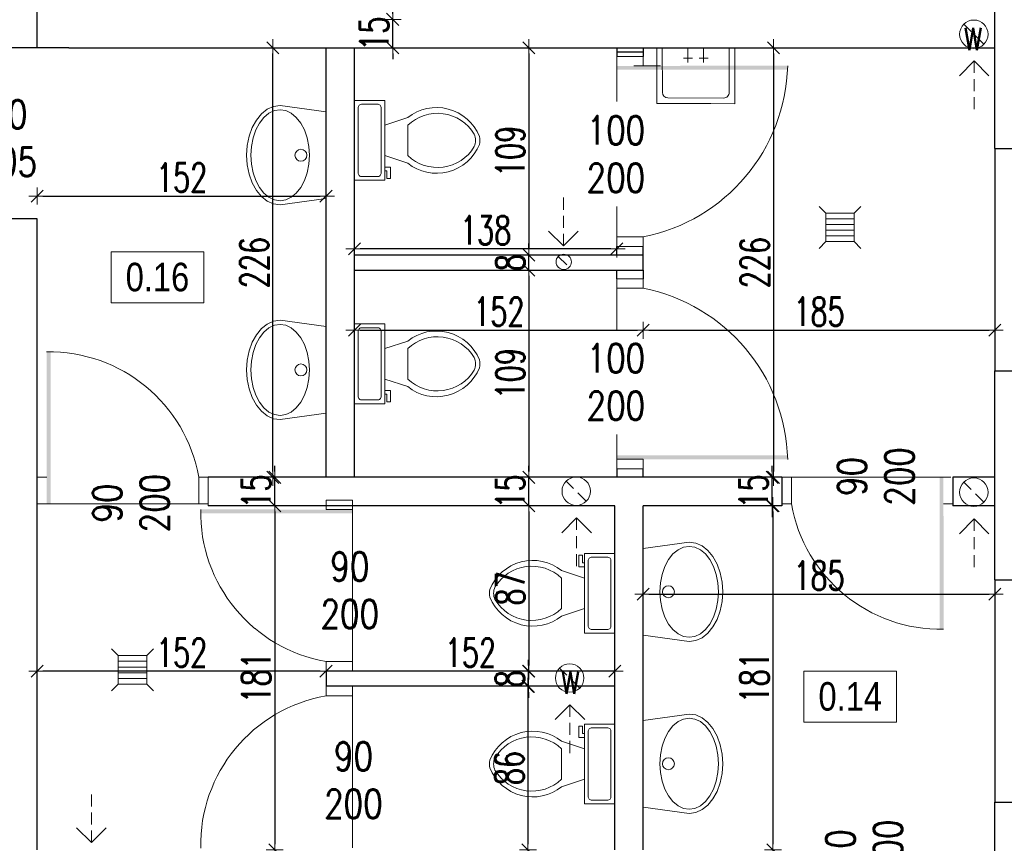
# Model space of a CAD drawing. Header units: millimetres. Extents: x 64838 to 107664, y -36848 to 0.
# Tile 65 of 109: x 80393 to 80911, y -29559 to -29126. Entities that reach past the tile are written whole.
import ezdxf

# ---------------------------------------------------------------- set-up
doc = ezdxf.new("R2010")
doc.units = ezdxf.units.MM
doc.linetypes.add('HIDDEN', pattern=[9.525, 6.35, -3.175])
doc.layers.get('Defpoints').update_dxf_attribs({"color": 30})
for name, color, linetype, lineweight in [('0.09', 22, 'Continuous', 9), ('J opisy', 7, 'Continuous', 9), ('J stolarka_okna', 144, 'Continuous', 0), ('J wymiary', 1, 'Continuous', 9), ('OPIS', 7, 'Continuous', 5), ('sciany', 252, 'Continuous', 30)]:
    doc.layers.add(name, color=color, linetype=linetype, lineweight=lineweight)
doc.styles.add('ADESK2', font='simplex', dxfattribs={"width": 0.7})
doc.styles.get("Standard").update_dxf_attribs({"font": 'arial.ttf'})
doc.dimstyles.new('1-100', dxfattribs={"dimscale": 1.5, "dimtxt": 10, "dimasz": 2, "dimexe": 1, "dimexo": 1, "dimgap": 1.5, "dimtad": 1, "dimdec": 0, "dimrnd": 0.5, "dimdsep": 46, "dimtxsty": 'ADESK2', "dimblk": 'wymiar', "dimcen": -1, "dimdle": 5, "dimse1": 1, "dimse2": 1, "dimclrd": 256, "dimclre": 256, "dimclrt": 256, "dimadec": 0, "dimazin": 0, "dimtfac": 1, "dimtdec": 0, "dimtix": 1, "dimtmove": 0, "dimatfit": 3, "dimfxl": 20, "dimfxlon": 1, "dimtolj": 1, "dimtzin": 0, "dimarcsym": 0})

# ---------------------------------------------------------------- blocks, each defined once
blk = doc.blocks.new('otwór 100 drzwi lustrzane odbicie')
at = {"layer": 'J opisy'}
blk.add_line((62754.61, -25568.76), (62754.61, -25518.76), dxfattribs=at)
at = {"layer": 'J stolarka_okna'}
for p, q in [((62709.61, -25529.76), (62704.61, -25529.76)), ((62704.61, -25529.76), (62704.61, -25543.76)), ((62709.61, -25543.76), (62709.61, -25529.76)), ((62804.61, -25529.76), (62799.61, -25529.76)), ((62799.61, -25529.76), (62799.61, -25543.76)), ((62804.61, -25543.76), (62804.61, -25529.76)), ((62704.61, -25543.76), (62709.61, -25543.76)), ((62799.61, -25543.76), (62709.61, -25543.76)), ((62799.61, -25543.76), (62804.61, -25543.76))]:
    blk.add_line(p, q, dxfattribs=at)
blk.add_arc((62802.25, -25548.17), 94.45, 91.5231, 168.7568, dxfattribs=at)
blk.add_solid([(62797.61, -25453.76), (62799.74, -25453.76), (62797.61, -25543.76), (62799.61, -25543.76)], dxfattribs=at)
at = {"layer": 'J opisy', "insert": (62758.94, -25544.19), "char_height": 15, "width": 85.2264, "attachment_point": 5, "rotation": 89.9955, "line_spacing_factor": 0.771429, "bg_fill": 2}
blk.add_mtext('\\pxsm1;{\\Fsimplex|c238;\\W0.8;100\\P200}', dxfattribs=at)
blk = doc.blocks.new('wymiar')
for p, q in [((1.5, 0), (-1.5, 0)), ((1.06, 1.06), (-1.06, -1.06)), ((0, 1.5), (0, -1.5))]:
    blk.add_line(p, q)
blk = doc.blocks.new('*D920')
at = {"layer": 'Defpoints', "color": 0, "ltscale": 4}
for p in [(80721.12, -29381.48), (80721.12, -29562.48), (80789.4, -29562.48)]:
    blk.add_point(p, dxfattribs=at)
at = {"layer": 'J wymiary', "lineweight": -2}
blk.add_line((80789.4, -29384.48), (80789.4, -29559.48), dxfattribs=at)
at = {"layer": 'J wymiary', "lineweight": -2, "ltscale": 4, "xscale": 3, "yscale": 3, "zscale": 3}
for p, rotation in [((80789.4, -29381.48), 90), ((80789.4, -29562.48), 270)]:
    blk.add_blockref('wymiar', p, dxfattribs=dict(at, rotation=rotation))
at = {"layer": 'J wymiary', "ltscale": 4, "insert": (80779.65, -29471.98), "char_height": 15, "attachment_point": 5, "rotation": 90, "style": 'ADESK2'}
blk.add_mtext('\\A1;181', dxfattribs=at)
blk = doc.blocks.new('*D921')
at = {"layer": 'Defpoints', "color": 0, "ltscale": 4}
for p in [(80906.12, -29427.94), (80721.12, -29471.98), (80906.12, -29471.98)]:
    blk.add_point(p, dxfattribs=at)
at = {"layer": 'J wymiary', "lineweight": -2}
blk.add_line((80724.12, -29427.94), (80903.12, -29427.94), dxfattribs=at)
at = {"layer": 'J wymiary', "lineweight": -2, "ltscale": 4, "xscale": 3, "yscale": 3, "zscale": 3, "rotation": 180}
blk.add_blockref('wymiar', (80721.12, -29427.94), dxfattribs=at)
at = {"layer": 'J wymiary', "lineweight": -2, "ltscale": 4, "xscale": 3, "yscale": 3, "zscale": 3}
blk.add_blockref('wymiar', (80906.12, -29427.94), dxfattribs=at)
at = {"layer": 'J wymiary', "ltscale": 4, "insert": (80813.62, -29418.19), "char_height": 15, "attachment_point": 5, "style": 'ADESK2'}
blk.add_mtext('\\A1;185', dxfattribs=at)
blk = doc.blocks.new('*D922')
at = {"layer": 'Defpoints', "color": 0, "ltscale": 4}
for p in [(80569.12, -29257.48), (80721.12, -29257.48), (80721.12, -29289.09)]:
    blk.add_point(p, dxfattribs=at)
at = {"layer": 'J wymiary', "lineweight": -2}
blk.add_line((80572.12, -29289.09), (80718.12, -29289.09), dxfattribs=at)
at = {"layer": 'J wymiary', "lineweight": -2, "ltscale": 4, "xscale": 3, "yscale": 3, "zscale": 3, "rotation": 180}
blk.add_blockref('wymiar', (80569.12, -29289.09), dxfattribs=at)
at = {"layer": 'J wymiary', "lineweight": -2, "ltscale": 4, "xscale": 3, "yscale": 3, "zscale": 3}
blk.add_blockref('wymiar', (80721.12, -29289.09), dxfattribs=at)
at = {"layer": 'J wymiary', "ltscale": 4, "insert": (80645.12, -29279.34), "char_height": 15, "attachment_point": 5, "style": 'ADESK2'}
blk.add_mtext('\\A1;152', dxfattribs=at)
blk = doc.blocks.new('*D923')
at = {"layer": 'Defpoints', "color": 0, "ltscale": 4}
for p in [(80721.12, -29257.48), (80906.12, -29257.48), (80906.12, -29289.09)]:
    blk.add_point(p, dxfattribs=at)
at = {"layer": 'J wymiary', "lineweight": -2}
blk.add_line((80724.12, -29289.09), (80903.12, -29289.09), dxfattribs=at)
at = {"layer": 'J wymiary', "lineweight": -2, "ltscale": 4, "xscale": 3, "yscale": 3, "zscale": 3, "rotation": 180}
blk.add_blockref('wymiar', (80721.12, -29289.09), dxfattribs=at)
at = {"layer": 'J wymiary', "lineweight": -2, "ltscale": 4, "xscale": 3, "yscale": 3, "zscale": 3}
blk.add_blockref('wymiar', (80906.12, -29289.09), dxfattribs=at)
at = {"layer": 'J wymiary', "ltscale": 4, "insert": (80813.62, -29279.34), "char_height": 15, "attachment_point": 5, "style": 'ADESK2'}
blk.add_mtext('\\A1;185', dxfattribs=at)
blk = doc.blocks.new('*D924')
at = {"layer": 'Defpoints', "color": 0, "ltscale": 4}
for p in [(80817.99, -29140.48), (80789.6, -29366.48), (80817.99, -29366.48)]:
    blk.add_point(p, dxfattribs=at)
at = {"layer": 'J wymiary', "lineweight": -2}
blk.add_line((80789.6, -29143.48), (80789.6, -29363.48), dxfattribs=at)
at = {"layer": 'J wymiary', "lineweight": -2, "ltscale": 4, "xscale": 3, "yscale": 3, "zscale": 3}
for p, rotation in [((80789.6, -29140.48), 90), ((80789.6, -29366.48), 270)]:
    blk.add_blockref('wymiar', p, dxfattribs=dict(at, rotation=rotation))
at = {"layer": 'J wymiary', "ltscale": 4, "insert": (80779.85, -29253.48), "char_height": 15, "attachment_point": 5, "rotation": 90, "style": 'ADESK2'}
blk.add_mtext('\\A1;226', dxfattribs=at)
blk = doc.blocks.new('*D925')
at = {"layer": 'Defpoints', "color": 0, "ltscale": 4}
for p in [(80680.26, -29381.48), (80660.92, -29468.48), (80680.26, -29468.48)]:
    blk.add_point(p, dxfattribs=at)
at = {"layer": 'J wymiary', "lineweight": -2}
blk.add_line((80660.92, -29384.48), (80660.92, -29465.48), dxfattribs=at)
at = {"layer": 'J wymiary', "lineweight": -2, "ltscale": 4, "xscale": 3, "yscale": 3, "zscale": 3}
for p, rotation in [((80660.92, -29381.48), 90), ((80660.92, -29468.48), 270)]:
    blk.add_blockref('wymiar', p, dxfattribs=dict(at, rotation=rotation))
at = {"layer": 'J wymiary', "ltscale": 4, "insert": (80651.17, -29424.98), "char_height": 15, "attachment_point": 5, "rotation": 90, "style": 'ADESK2'}
blk.add_mtext('\\A1;87', dxfattribs=at)
blk = doc.blocks.new('*D926')
at = {"layer": 'Defpoints', "color": 0, "ltscale": 4}
for p in [(80660.92, -29476.48), (80660.41, -29562.48), (80660.92, -29562.48)]:
    blk.add_point(p, dxfattribs=at)
at = {"layer": 'J wymiary', "lineweight": -2}
blk.add_line((80660.41, -29479.48), (80660.41, -29559.48), dxfattribs=at)
at = {"layer": 'J wymiary', "lineweight": -2, "ltscale": 4, "xscale": 3, "yscale": 3, "zscale": 3}
for p, rotation in [((80660.41, -29476.48), 90), ((80660.41, -29562.48), 270)]:
    blk.add_blockref('wymiar', p, dxfattribs=dict(at, rotation=rotation))
at = {"layer": 'J wymiary', "ltscale": 4, "insert": (80650.66, -29519.48), "char_height": 15, "attachment_point": 5, "rotation": 90, "style": 'ADESK2'}
blk.add_mtext('\\A1;86', dxfattribs=at)
blk = doc.blocks.new('*D927')
at = {"layer": 'Defpoints', "color": 0, "ltscale": 4}
for p in [(80554.12, -29468.48), (80554.12, -29471.89), (80706.12, -29471.89)]:
    blk.add_point(p, dxfattribs=at)
at = {"layer": 'J wymiary', "lineweight": -2}
blk.add_line((80703.12, -29468.48), (80557.12, -29468.48), dxfattribs=at)
at = {"layer": 'J wymiary', "lineweight": -2, "ltscale": 4, "xscale": 3, "yscale": 3, "zscale": 3, "rotation": 180}
blk.add_blockref('wymiar', (80554.12, -29468.48), dxfattribs=at)
at = {"layer": 'J wymiary', "lineweight": -2, "ltscale": 4, "xscale": 3, "yscale": 3, "zscale": 3}
blk.add_blockref('wymiar', (80706.12, -29468.48), dxfattribs=at)
at = {"layer": 'J wymiary', "ltscale": 4, "insert": (80630.12, -29458.73), "char_height": 15, "attachment_point": 5, "style": 'ADESK2'}
blk.add_mtext('\\A1;152', dxfattribs=at)
blk = doc.blocks.new('*D928')
at = {"layer": 'Defpoints', "color": 0, "ltscale": 4}
for p in [(80402.12, -29468.56), (80402.12, -29468.56), (80554.12, -29468.56)]:
    blk.add_point(p, dxfattribs=at)
at = {"layer": 'J wymiary', "lineweight": -2}
blk.add_line((80551.12, -29468.56), (80405.12, -29468.56), dxfattribs=at)
at = {"layer": 'J wymiary', "lineweight": -2, "ltscale": 4, "xscale": 3, "yscale": 3, "zscale": 3, "rotation": 180}
blk.add_blockref('wymiar', (80402.12, -29468.56), dxfattribs=at)
at = {"layer": 'J wymiary', "lineweight": -2, "ltscale": 4, "xscale": 3, "yscale": 3, "zscale": 3}
blk.add_blockref('wymiar', (80554.12, -29468.56), dxfattribs=at)
at = {"layer": 'J wymiary', "ltscale": 4, "insert": (80478.12, -29458.81), "char_height": 15, "attachment_point": 5, "style": 'ADESK2'}
blk.add_mtext('\\A1;152', dxfattribs=at)
blk = doc.blocks.new('*D929')
at = {"layer": 'Defpoints', "color": 0, "ltscale": 4}
for p in [(80492.12, -29381.48), (80492.12, -29562.48), (80527.12, -29562.48)]:
    blk.add_point(p, dxfattribs=at)
at = {"layer": 'J wymiary', "lineweight": -2}
blk.add_line((80527.12, -29384.48), (80527.12, -29559.48), dxfattribs=at)
at = {"layer": 'J wymiary', "lineweight": -2, "ltscale": 4, "xscale": 3, "yscale": 3, "zscale": 3}
for p, rotation in [((80527.12, -29381.48), 90), ((80527.12, -29562.48), 270)]:
    blk.add_blockref('wymiar', p, dxfattribs=dict(at, rotation=rotation))
at = {"layer": 'J wymiary', "ltscale": 4, "insert": (80517.37, -29471.98), "char_height": 15, "attachment_point": 5, "rotation": 90, "style": 'ADESK2'}
blk.add_mtext('\\A1;181', dxfattribs=at)
blk = doc.blocks.new('*D930')
at = {"layer": 'Defpoints', "color": 0, "ltscale": 4}
for p in [(80526.16, -29140.48), (80537.76, -29140.48), (80537.76, -29366.48)]:
    blk.add_point(p, dxfattribs=at)
at = {"layer": 'J wymiary', "lineweight": -2}
blk.add_line((80526.16, -29363.48), (80526.16, -29143.48), dxfattribs=at)
at = {"layer": 'J wymiary', "lineweight": -2, "ltscale": 4, "xscale": 3, "yscale": 3, "zscale": 3}
for p, rotation in [((80526.16, -29140.48), 90), ((80526.16, -29366.48), 270)]:
    blk.add_blockref('wymiar', p, dxfattribs=dict(at, rotation=rotation))
at = {"layer": 'J wymiary', "ltscale": 4, "insert": (80516.41, -29253.48), "char_height": 15, "attachment_point": 5, "rotation": 90, "style": 'ADESK2'}
blk.add_mtext('\\A1;226', dxfattribs=at)
blk = doc.blocks.new('*D931')
at = {"layer": 'Defpoints', "color": 0, "ltscale": 4}
for p in [(80554.12, -29218.46), (80402.12, -29230.48), (80554.12, -29230.48)]:
    blk.add_point(p, dxfattribs=at)
at = {"layer": 'J wymiary', "lineweight": -2}
blk.add_line((80405.12, -29218.46), (80551.12, -29218.46), dxfattribs=at)
at = {"layer": 'J wymiary', "lineweight": -2, "ltscale": 4, "xscale": 3, "yscale": 3, "zscale": 3, "rotation": 180}
blk.add_blockref('wymiar', (80402.12, -29218.46), dxfattribs=at)
at = {"layer": 'J wymiary', "lineweight": -2, "ltscale": 4, "xscale": 3, "yscale": 3, "zscale": 3}
blk.add_blockref('wymiar', (80554.12, -29218.46), dxfattribs=at)
at = {"layer": 'J wymiary', "ltscale": 4, "insert": (80478.12, -29208.71), "char_height": 15, "attachment_point": 5, "style": 'ADESK2'}
blk.add_mtext('\\A1;152', dxfattribs=at)
blk = doc.blocks.new('*D932')
at = {"layer": 'Defpoints', "color": 0, "ltscale": 4}
for p in [(80662.45, -29140.48), (80660.86, -29249.48), (80662.45, -29249.48)]:
    blk.add_point(p, dxfattribs=at)
at = {"layer": 'J wymiary', "lineweight": -2}
blk.add_line((80660.86, -29143.48), (80660.86, -29246.48), dxfattribs=at)
at = {"layer": 'J wymiary', "lineweight": -2, "ltscale": 4, "xscale": 3, "yscale": 3, "zscale": 3}
for p, rotation in [((80660.86, -29140.48), 90), ((80660.86, -29249.48), 270)]:
    blk.add_blockref('wymiar', p, dxfattribs=dict(at, rotation=rotation))
at = {"layer": 'J wymiary', "ltscale": 4, "insert": (80651.11, -29194.98), "char_height": 15, "attachment_point": 5, "rotation": 90, "style": 'ADESK2'}
blk.add_mtext('\\A1;109', dxfattribs=at)
blk = doc.blocks.new('*D933')
at = {"layer": 'Defpoints', "color": 0, "ltscale": 4}
for p in [(80660.86, -29257.48), (80660.86, -29366.48), (80660.89, -29366.48)]:
    blk.add_point(p, dxfattribs=at)
at = {"layer": 'J wymiary', "lineweight": -2}
blk.add_line((80660.89, -29260.48), (80660.89, -29363.48), dxfattribs=at)
at = {"layer": 'J wymiary', "lineweight": -2, "ltscale": 4, "xscale": 3, "yscale": 3, "zscale": 3}
for p, rotation in [((80660.89, -29257.48), 90), ((80660.89, -29366.48), 270)]:
    blk.add_blockref('wymiar', p, dxfattribs=dict(at, rotation=rotation))
at = {"layer": 'J wymiary', "ltscale": 4, "insert": (80651.14, -29311.98), "char_height": 15, "attachment_point": 5, "rotation": 90, "style": 'ADESK2'}
blk.add_mtext('\\A1;109', dxfattribs=at)
blk = doc.blocks.new('*D947')
at = {"layer": 'Defpoints', "color": 0, "ltscale": 4}
for p in [(80565.12, -29125.48), (80589.21, -29125.48), (80565.12, -29140.48)]:
    blk.add_point(p, dxfattribs=at)
at = {"layer": 'J wymiary', "lineweight": -2}
for p, q in [((80589.21, -29122.48), (80589.21, -29119.48)), ((80589.21, -29140.48), (80589.21, -29125.48)), ((80589.21, -29143.48), (80589.21, -29146.48))]:
    blk.add_line(p, q, dxfattribs=at)
at = {"layer": 'J wymiary', "lineweight": -2, "ltscale": 4, "xscale": 3, "yscale": 3, "zscale": 3}
for p, rotation in [((80589.21, -29125.48), 270), ((80589.21, -29140.48), 90)]:
    blk.add_blockref('wymiar', p, dxfattribs=dict(at, rotation=rotation))
at = {"layer": 'J wymiary', "ltscale": 4, "insert": (80579.46, -29132.98), "char_height": 15, "attachment_point": 5, "rotation": 90, "style": 'ADESK2'}
blk.add_mtext('\\A1;15', dxfattribs=at)
blk = doc.blocks.new('*D948')
at = {"layer": 'Defpoints', "color": 0, "ltscale": 4}
for p in [(80586.12, -29072.27), (80589.21, -29072.27), (80586.12, -29125.48)]:
    blk.add_point(p, dxfattribs=at)
at = {"layer": 'J wymiary', "lineweight": -2}
blk.add_line((80589.21, -29122.48), (80589.21, -29075.27), dxfattribs=at)
at = {"layer": 'J wymiary', "lineweight": -2, "ltscale": 4, "xscale": 3, "yscale": 3, "zscale": 3}
for p, rotation in [((80589.21, -29072.27), 90), ((80589.21, -29125.48), 270)]:
    blk.add_blockref('wymiar', p, dxfattribs=dict(at, rotation=rotation))
at = {"layer": 'J wymiary', "ltscale": 4, "insert": (80579.46, -29098.88), "char_height": 15, "attachment_point": 5, "rotation": 90, "style": 'ADESK2'}
blk.add_mtext('\\A1;53', dxfattribs=at)
blk = doc.blocks.new('*D981')
at = {"layer": 'Defpoints', "color": 0, "ltscale": 4}
for p in [(80660.86, -29249.48), (80660.86, -29249.48), (80660.86, -29257.48)]:
    blk.add_point(p, dxfattribs=at)
at = {"layer": 'J wymiary', "lineweight": -2}
for p, q in [((80660.86, -29246.48), (80660.86, -29243.48)), ((80660.86, -29257.48), (80660.86, -29249.48)), ((80660.86, -29260.48), (80660.86, -29263.48))]:
    blk.add_line(p, q, dxfattribs=at)
at = {"layer": 'J wymiary', "lineweight": -2, "ltscale": 4, "xscale": 3, "yscale": 3, "zscale": 3}
for p, rotation in [((80660.86, -29249.48), 270), ((80660.86, -29257.48), 90)]:
    blk.add_blockref('wymiar', p, dxfattribs=dict(at, rotation=rotation))
at = {"layer": 'J wymiary', "ltscale": 4, "insert": (80651.11, -29253.48), "char_height": 15, "attachment_point": 5, "rotation": 90, "style": 'ADESK2'}
blk.add_mtext('\\A1;8', dxfattribs=at)
blk = doc.blocks.new('*D982')
at = {"layer": 'Defpoints', "color": 0, "ltscale": 4}
for p in [(80569.12, -29246.27), (80569.12, -29249.48), (80707.12, -29249.48)]:
    blk.add_point(p, dxfattribs=at)
at = {"layer": 'J wymiary', "lineweight": -2}
blk.add_line((80704.12, -29246.27), (80572.12, -29246.27), dxfattribs=at)
at = {"layer": 'J wymiary', "lineweight": -2, "ltscale": 4, "xscale": 3, "yscale": 3, "zscale": 3, "rotation": 180}
blk.add_blockref('wymiar', (80569.12, -29246.27), dxfattribs=at)
at = {"layer": 'J wymiary', "lineweight": -2, "ltscale": 4, "xscale": 3, "yscale": 3, "zscale": 3}
blk.add_blockref('wymiar', (80707.12, -29246.27), dxfattribs=at)
at = {"layer": 'J wymiary', "ltscale": 4, "insert": (80638.12, -29236.52), "char_height": 15, "attachment_point": 5, "style": 'ADESK2'}
blk.add_mtext('\\A1;138', dxfattribs=at)
blk = doc.blocks.new('*D983')
at = {"layer": 'Defpoints', "color": 0, "ltscale": 4}
for p in [(80660.92, -29366.48), (80660.92, -29366.48), (80660.92, -29381.48)]:
    blk.add_point(p, dxfattribs=at)
at = {"layer": 'J wymiary', "lineweight": -2}
for p, q in [((80660.92, -29363.48), (80660.92, -29360.48)), ((80660.92, -29381.48), (80660.92, -29366.48)), ((80660.92, -29384.48), (80660.92, -29387.48))]:
    blk.add_line(p, q, dxfattribs=at)
at = {"layer": 'J wymiary', "lineweight": -2, "ltscale": 4, "xscale": 3, "yscale": 3, "zscale": 3}
for p, rotation in [((80660.92, -29366.48), 270), ((80660.92, -29381.48), 90)]:
    blk.add_blockref('wymiar', p, dxfattribs=dict(at, rotation=rotation))
at = {"layer": 'J wymiary', "ltscale": 4, "insert": (80651.17, -29373.98), "char_height": 15, "attachment_point": 5, "rotation": 90, "style": 'ADESK2'}
blk.add_mtext('\\A1;15', dxfattribs=at)
blk = doc.blocks.new('*D984')
at = {"layer": 'Defpoints', "color": 0, "ltscale": 4}
for p in [(80660.41, -29468.48), (80660.66, -29468.48), (80660.41, -29476.48)]:
    blk.add_point(p, dxfattribs=at)
at = {"layer": 'J wymiary', "lineweight": -2}
for p, q in [((80660.66, -29465.48), (80660.66, -29462.48)), ((80660.66, -29476.48), (80660.66, -29468.48)), ((80660.66, -29479.48), (80660.66, -29482.48))]:
    blk.add_line(p, q, dxfattribs=at)
at = {"layer": 'J wymiary', "lineweight": -2, "ltscale": 4, "xscale": 3, "yscale": 3, "zscale": 3}
for p, rotation in [((80660.66, -29468.48), 270), ((80660.66, -29476.48), 90)]:
    blk.add_blockref('wymiar', p, dxfattribs=dict(at, rotation=rotation))
at = {"layer": 'J wymiary', "ltscale": 4, "insert": (80650.91, -29472.48), "char_height": 15, "attachment_point": 5, "rotation": 90, "style": 'ADESK2'}
blk.add_mtext('\\A1;8', dxfattribs=at)
blk = doc.blocks.new('*D985')
at = {"layer": 'Defpoints', "color": 0, "ltscale": 4}
for p in [(80788.99, -29366.48), (80788.99, -29366.48), (80788.99, -29381.48)]:
    blk.add_point(p, dxfattribs=at)
at = {"layer": 'J wymiary', "lineweight": -2}
for p, q in [((80788.99, -29363.48), (80788.99, -29360.48)), ((80788.99, -29381.48), (80788.99, -29366.48)), ((80788.99, -29384.48), (80788.99, -29387.48))]:
    blk.add_line(p, q, dxfattribs=at)
at = {"layer": 'J wymiary', "lineweight": -2, "ltscale": 4, "xscale": 3, "yscale": 3, "zscale": 3}
for p, rotation in [((80788.99, -29366.48), 270), ((80788.99, -29381.48), 90)]:
    blk.add_blockref('wymiar', p, dxfattribs=dict(at, rotation=rotation))
at = {"layer": 'J wymiary', "ltscale": 4, "insert": (80779.24, -29373.98), "char_height": 15, "attachment_point": 5, "rotation": 90, "style": 'ADESK2'}
blk.add_mtext('\\A1;15', dxfattribs=at)
blk = doc.blocks.new('*D986')
at = {"layer": 'Defpoints', "color": 0, "ltscale": 4}
for p in [(80527.12, -29366.48), (80527.12, -29366.48), (80527.12, -29381.48)]:
    blk.add_point(p, dxfattribs=at)
at = {"layer": 'J wymiary', "lineweight": -2}
for p, q in [((80527.12, -29363.48), (80527.12, -29360.48)), ((80527.12, -29381.48), (80527.12, -29366.48)), ((80527.12, -29384.48), (80527.12, -29387.48))]:
    blk.add_line(p, q, dxfattribs=at)
at = {"layer": 'J wymiary', "lineweight": -2, "ltscale": 4, "xscale": 3, "yscale": 3, "zscale": 3}
for p, rotation in [((80527.12, -29366.48), 270), ((80527.12, -29381.48), 90)]:
    blk.add_blockref('wymiar', p, dxfattribs=dict(at, rotation=rotation))
at = {"layer": 'J wymiary', "ltscale": 4, "insert": (80517.37, -29373.98), "char_height": 15, "attachment_point": 5, "rotation": 90, "style": 'ADESK2'}
blk.add_mtext('\\A1;15', dxfattribs=at)
blk = doc.blocks.new('LAV_FLAT_BACK-OVAL_49')
at = {"layer": 'J opisy', "color": 0, "linetype": 'Continuous'}
for p, q in [((-0.2181, 0.2314), (-0.2502, 0)), ((0.2181, 0.2314), (-0.2181, 0.2314)), ((-0.218, 0.2311), (-0.2181, 0.2311)), ((0.2181, 0.2311), (0.218, 0.2311)), ((0.2496, 0), (0.2181, 0.2314)), ((-0.1907, 0.0819), (-0.1622, 0.1042)), ((-0.1622, 0.1042), (-0.1274, 0.1226)), ((-0.1274, 0.1226), (-0.0878, 0.1362)), ((-0.0878, 0.1362), (-0.0447, 0.1446)), ((-0.0447, 0.1446), (0, 0.1474)), ((0, 0.1474), (0.0447, 0.1446)), ((0.0447, 0.1446), (0.0878, 0.1362)), ((0.0878, 0.1362), (0.1274, 0.1226)), ((0.1274, 0.1226), (0.1622, 0.1042)), ((0.1622, 0.1042), (0.1907, 0.0819)), ((-0.2249, 0.0288), (-0.2119, 0.0564)), ((-0.2119, 0.0564), (-0.1907, 0.0819)), ((0.1907, 0.0819), (0.2119, 0.0564)), ((0.2119, 0.0564), (0.2249, 0.0288)), ((-0.2293, 0), (-0.2249, 0.0288)), ((0.2249, 0.0288), (0.2288, 0)), ((0.2288, 0), (0.2249, -0.0288)), ((0.2454, -0.0329), (0.2496, 0)), ((-0.2502, 0), (-0.2454, -0.0329)), ((-0.2454, -0.0329), (-0.2311, -0.0645)), ((-0.2249, -0.0288), (-0.2293, 0)), ((-0.2119, -0.0564), (-0.2249, -0.0288)), ((0.2249, -0.0288), (0.2119, -0.0564)), ((0.2311, -0.0645), (0.2454, -0.0329)), ((-0.2311, -0.0645), (-0.208, -0.0936)), ((-0.1907, -0.0819), (-0.2119, -0.0564)), ((-0.208, -0.0936), (-0.1769, -0.1191)), ((-0.1622, -0.1042), (-0.1907, -0.0819)), ((0.1907, -0.0819), (0.1622, -0.1042)), ((0.1769, -0.1191), (0.208, -0.0936)), ((0.2119, -0.0564), (0.1907, -0.0819)), ((0.208, -0.0936), (0.2311, -0.0645)), ((-0.1769, -0.1191), (-0.139, -0.1401)), ((-0.1274, -0.1226), (-0.1622, -0.1042)), ((-0.139, -0.1401), (-0.0957, -0.1556)), ((-0.0878, -0.1362), (-0.1274, -0.1226)), ((-0.0447, -0.1446), (-0.0878, -0.1362)), ((0, -0.1474), (-0.0447, -0.1446)), ((0.0447, -0.1446), (0, -0.1474)), ((0.0878, -0.1362), (0.0447, -0.1446)), ((0.1274, -0.1226), (0.0878, -0.1362)), ((0.0957, -0.1556), (0.139, -0.1401)), ((0.1622, -0.1042), (0.1274, -0.1226)), ((0.139, -0.1401), (0.1769, -0.1191)), ((-0.0957, -0.1556), (-0.0488, -0.1652)), ((-0.0488, -0.1652), (0, -0.1685)), ((0, -0.1685), (0.0488, -0.1652)), ((0.0488, -0.1652), (0.0957, -0.1556))]:
    blk.add_line(p, q, dxfattribs=at)
blk.add_circle((0, 0.105), 0.03, dxfattribs=at)
blk = doc.blocks.new('Toaleta - góra')
for p, q in [((9.5, -6), (9.5, -2)), ((-10, -8.5), (-8, -8.5)), ((-10, -9.5), (-10, -8.5)), ((-7, -9.5), (-10, -9.5)), ((-8, -8.5), (-8, -8)), ((-7, -8), (-7, -9.5)), ((-4, -8), (-6, -14)), ((4, -8), (6, -14)), ((4, -14), (-4, -14))]:
    blk.add_line(p, q)
blk.add_lwpolyline([(10.5, -8), (10.5, 0), (-10.5, 0), (-10.5, -8)], close=True)
for points in [[(-9.5, -2), (-9.5, -6)], [(8.5, -1), (-8.5, -1)], [(-8.5, -7), (8.5, -7)]]:
    blk.add_lwpolyline(points)
for centre, radius, start, end in [((-8.62, -1.88), 0.884, 81.8699, 188.1301), ((8.62, -1.88), 0.884, 351.8699, 98.1301), ((-8.62, -6.12), 0.884, 171.8699, 278.1301), ((8.62, -6.12), 0.884, 261.8699, 8.1301), ((3.52, -21.58), 12.17, 141.4691, 247.9714), ((4.2, -21.82), 11.33, 136.3677, 238.9468), ((-3.52, -21.58), 12.17, 292.0284, 38.5307), ((-4.2, -21.82), 11.33, 301.053, 43.6321), ((0, -27.88), 4, 245.7318, 294.2682), ((0, -29), 4, 254.8605, 285.1395)]:
    blk.add_arc(centre, radius, start, end)
blk = doc.blocks.new('A$C55E74891')
at = {"layer": 'J opisy'}
for p, q in [((39.96, 29.97), (-0.08, 30.05)), ((49.93, 34.95), (-0.07, 35.05)), ((-0.07, 35.05), (0.07, -35.05)), ((50.07, -35.05), (49.93, 34.95)), ((45.05, -25.04), (44.95, 24.98)), ((9.13, 2.97), (9.13, 10.97)), ((-0.08, 6.97), (13.13, 6.97)), ((-0.08, -7.03), (13.13, -7.03)), ((9.13, -11.03), (9.13, -3.03)), ((0.07, -30.05), (40.05, -30.05)), ((0.07, -35.05), (50.07, -35.05))]:
    blk.add_line(p, q, dxfattribs=at)
for centre, start, end in [((39.95, 24.97), 0.11041, 89.89068), ((40.05, -25.05), 270, 0.11041)]:
    blk.add_arc(centre, 5, start, end, dxfattribs=at)
blk = doc.blocks.new('*D1140')
at = {"layer": 'Defpoints', "color": 0, "ltscale": 4}
for p in [(80950.45, -27798.48), (78152.12, -31984.98), (82531.54, -31984.98)]:
    blk.add_point(p, dxfattribs=at)
at = {"layer": 'J wymiary', "lineweight": -2}
blk.add_line((82531.54, -27801.48), (82531.54, -31981.98), dxfattribs=at)
at = {"layer": 'J wymiary', "lineweight": -2, "ltscale": 4, "xscale": 3, "yscale": 3, "zscale": 3}
for p, rotation in [((82531.54, -27798.48), 90), ((82531.54, -31984.98), 270)]:
    blk.add_blockref('wymiar', p, dxfattribs=dict(at, rotation=rotation))
at = {"layer": 'J wymiary', "ltscale": 4, "insert": (82521.79, -29891.73), "char_height": 15, "attachment_point": 5, "rotation": 90, "style": 'ADESK2'}
blk.add_mtext('\\A1;4187', dxfattribs=at)
blk = doc.blocks.new('*D1158')
at = {"layer": 'Defpoints', "color": 0, "ltscale": 4}
for p in [(79989.12, -27377.34), (79989.12, -27465.56), (80959.12, -29138.8)]:
    blk.add_point(p, dxfattribs=at)
at = {"layer": 'J wymiary', "lineweight": -2}
blk.add_line((80956.12, -27377.34), (79992.12, -27377.34), dxfattribs=at)
at = {"layer": 'J wymiary', "lineweight": -2, "ltscale": 4, "xscale": 3, "yscale": 3, "zscale": 3, "rotation": 180}
blk.add_blockref('wymiar', (79989.12, -27377.34), dxfattribs=at)
at = {"layer": 'J wymiary', "lineweight": -2, "ltscale": 4, "xscale": 3, "yscale": 3, "zscale": 3}
blk.add_blockref('wymiar', (80959.12, -27377.34), dxfattribs=at)
at = {"layer": 'J wymiary', "ltscale": 4, "insert": (80474.12, -27367.59), "char_height": 15, "attachment_point": 5, "style": 'ADESK2'}
blk.add_mtext('\\A1;970', dxfattribs=at)
blk = doc.blocks.new('*D1187')
at = {"layer": 'Defpoints', "color": 0, "ltscale": 4}
for p in [(82232.12, -27104.18), (76142.12, -27497.5), (82232.12, -29537.48)]:
    blk.add_point(p, dxfattribs=at)
at = {"layer": 'J wymiary', "lineweight": -2, "ltscale": 4}
blk.add_line((76145.12, -27104.18), (82229.12, -27104.18), dxfattribs=at)
at = {"layer": 'J wymiary', "lineweight": -2, "ltscale": 4, "xscale": 3, "yscale": 3, "zscale": 3, "rotation": 180}
blk.add_blockref('wymiar', (76142.12, -27104.18), dxfattribs=at)
at = {"layer": 'J wymiary', "lineweight": -2, "ltscale": 4, "xscale": 3, "yscale": 3, "zscale": 3}
blk.add_blockref('wymiar', (82232.12, -27104.18), dxfattribs=at)
at = {"layer": 'J wymiary', "ltscale": 4, "insert": (79187.12, -27094.43), "char_height": 15, "attachment_point": 5, "style": 'ADESK2'}
blk.add_mtext('\\A1;6090', dxfattribs=at)

msp = doc.modelspace()

# ---------------------------------------------------------------- linework, layer by layer
at = {"layer": 'Defpoints'}
for p, q in [((80906.12, -29193.48), (80906.12, -29310.48)), ((80906.12, -29420.48), (80906.12, -29537.48))]:
    msp.add_line(p, q, dxfattribs=at)
at = {"layer": 'J opisy', "linetype": 'HIDDEN'}
for p, q in [((80900.42, -29138.57), (80889.83, -29128.02)), ((80895.31, -29147.35), (80895.31, -29173.02)), ((80676.39, -29250.26), (80682.13, -29255.97)), ((80691.13, -29379.07), (80680.53, -29368.52)), ((80900.42, -29379.59), (80889.83, -29369.04)), ((80686.02, -29387.85), (80686.02, -29413.51)), ((80895.31, -29388.38), (80895.31, -29414.04)), ((80687.65, -29477.41), (80677.05, -29466.86)), ((80682.54, -29486.19), (80682.54, -29511.86)), ((80430.59, -29558.74), (80430.59, -29533.07))]:
    msp.add_line(p, q, dxfattribs=at)
at = {"layer": 'J opisy'}
for p, q in [((80895.31, -29147.35), (80887.55, -29155.15)), ((80895.31, -29147.35), (80903.08, -29155.15)), ((80413.13, -29185.48), (80363.13, -29185.48)), ((80682.12, -29194.98), (80732.12, -29194.98)), ((80813.62, -29223.9), (80817.16, -29227.44)), ((80832.16, -29227.44), (80835.7, -29223.9)), ((80817.16, -29227.44), (80832.16, -29227.44)), ((80817.16, -29242.44), (80817.16, -29227.44)), ((80817.16, -29230.44), (80832.16, -29230.44)), ((80832.16, -29227.44), (80832.16, -29242.44)), ((80817.16, -29233.44), (80832.16, -29233.44)), ((80679.07, -29244.7), (80671.31, -29236.9)), ((80679.07, -29244.7), (80686.83, -29236.9)), ((80817.16, -29236.44), (80832.16, -29236.44)), ((80817.16, -29239.44), (80832.16, -29239.44)), ((80813.62, -29245.98), (80817.16, -29242.44)), ((80832.16, -29242.44), (80817.16, -29242.44)), ((80832.16, -29242.44), (80835.7, -29245.98)), ((80839.12, -29341.47), (80839.12, -29391.47)), ((80447.12, -29355.48), (80447.12, -29405.48)), ((80686.02, -29387.85), (80678.26, -29395.64)), ((80686.02, -29387.85), (80693.78, -29395.64)), ((80895.31, -29388.38), (80887.55, -29396.17)), ((80895.31, -29388.38), (80903.08, -29396.17)), ((80593.13, -29423.48), (80543.13, -29423.48)), ((80441.19, -29456.79), (80444.73, -29460.33)), ((80459.73, -29460.33), (80463.26, -29456.79)), ((80444.73, -29460.33), (80459.73, -29460.33)), ((80444.73, -29475.33), (80444.73, -29460.33)), ((80444.73, -29463.33), (80459.73, -29463.33)), ((80459.73, -29460.33), (80459.73, -29475.33)), ((80444.73, -29466.33), (80459.73, -29466.33)), ((80444.73, -29469.33), (80459.73, -29469.33)), ((80444.73, -29472.33), (80459.73, -29472.33)), ((80441.19, -29478.86), (80444.73, -29475.33)), ((80459.73, -29475.33), (80444.73, -29475.33)), ((80459.73, -29475.33), (80463.26, -29478.86)), ((80682.54, -29486.19), (80674.78, -29493.99)), ((80682.54, -29486.19), (80690.3, -29493.99)), ((80593.13, -29521.48), (80543.13, -29521.48)), ((80833.12, -29537.47), (80833.12, -29587.47)), ((80430.59, -29558.74), (80422.82, -29550.94)), ((80430.59, -29558.74), (80438.35, -29550.94))]:
    msp.add_line(p, q, dxfattribs=at)
for centre, radius in [((80895.12, -29133.3), 7.48), ((80679.26, -29253.11), 4.05), ((80685.83, -29373.79), 7.48), ((80895.12, -29374.32), 7.48), ((80682.35, -29472.14), 7.48)]:
    msp.add_circle(centre, radius, dxfattribs=at)
at = {"layer": 'J stolarka_okna'}
for p, q in [((80707.12, -29144.98), (80721.12, -29144.98)), ((80707.12, -29149.98), (80707.12, -29144.98)), ((80721.12, -29144.98), (80721.12, -29149.98)), ((80707.12, -29149.98), (80707.12, -29239.98)), ((80730.12, -29149.98), (80716.12, -29149.98)), ((80707.12, -29239.98), (80721.12, -29239.98)), ((80707.12, -29244.98), (80707.12, -29239.98)), ((80721.12, -29239.98), (80721.12, -29244.98)), ((80721.12, -29244.98), (80707.12, -29244.98)), ((80402.12, -29380.48), (80402.12, -29366.48)), ((80402.12, -29366.48), (80407.12, -29366.48)), ((80487.12, -29380.48), (80487.12, -29366.48)), ((80487.12, -29366.48), (80492.12, -29366.48)), ((80492.12, -29366.48), (80492.12, -29380.48)), ((80794.12, -29380.48), (80794.12, -29366.48)), ((80794.12, -29366.48), (80799.12, -29366.48)), ((80799.12, -29366.48), (80799.12, -29380.48)), ((80878.01, -29366.48), (80883.01, -29366.48)), ((80884.12, -29366.48), (80884.12, -29380.48)), ((80408.24, -29380.48), (80402.12, -29380.48)), ((80492.12, -29380.48), (80487.12, -29380.48)), ((80568.12, -29378.48), (80554.12, -29378.48)), ((80554.12, -29378.48), (80554.12, -29383.48)), ((80568.12, -29383.48), (80568.12, -29378.48)), ((80799.12, -29380.48), (80794.12, -29380.48)), ((80884.12, -29380.48), (80879.12, -29380.48)), ((80554.12, -29383.48), (80568.12, -29383.48)), ((80568.12, -29463.48), (80554.12, -29463.48)), ((80554.12, -29463.48), (80554.12, -29468.48)), ((80568.12, -29468.48), (80568.12, -29463.48)), ((80554.12, -29468.48), (80568.12, -29468.48)), ((80554.12, -29481.48), (80554.12, -29476.48)), ((80554.12, -29476.48), (80568.12, -29476.48)), ((80568.12, -29476.48), (80568.12, -29481.48)), ((80568.12, -29481.48), (80554.12, -29481.48))]:
    msp.add_line(p, q, dxfattribs=at)
msp.add_arc((80702.71, -29147.34), 94.45, 281.2432, 358.4769, dxfattribs=at)
for points in [[(80797.12, -29151.98), (80797.12, -29149.85), (80707.12, -29151.98), (80707.12, -29149.98)], [(80409.14, -29300.49), (80407.01, -29300.5), (80409.12, -29380.48), (80407.12, -29380.48)], [(80877.11, -29446.46), (80879.24, -29446.46), (80877.12, -29366.48), (80879.12, -29366.48)], [(80488.14, -29385.49), (80488.14, -29383.37), (80568.12, -29385.48), (80568.12, -29383.48)]]:
    msp.add_solid(points, dxfattribs=at)
at = {"layer": 'J wymiary', "ltscale": 4}
for p, q in [((80716.12, -29144.98), (80721.12, -29144.98)), ((80906.12, -29193.48), (80959.12, -29193.48)), ((80707.12, -29244.98), (80712.12, -29244.98)), ((80721.12, -29261.98), (80707.12, -29261.98)), ((80906.12, -29310.48), (80959.12, -29310.48)), ((80721.12, -29361.98), (80707.12, -29361.98)), ((80492.12, -29381.48), (80492.12, -29366.48)), ((80706.12, -29381.48), (80492.12, -29381.48))]:
    msp.add_line(p, q, dxfattribs=at)
at = {"layer": 'OPIS'}
for points in [[(80489.77, -29274.63), (80441.02, -29274.63), (80441.02, -29247.76), (80489.77, -29247.76)], [(80854.43, -29495.33), (80805.68, -29495.33), (80805.68, -29468.45), (80854.43, -29468.45)]]:
    msp.add_lwpolyline(points, close=True, dxfattribs=at)
at = {"layer": 'sciany'}
for p, q in [((80402.12, -29140.48), (80402.12, -28970.48)), ((80906.12, -29193.48), (80906.12, -29035.48)), ((80418.77, -29140.48), (80374.12, -29140.48)), ((80418.77, -29140.48), (80906.12, -29140.48)), ((80554.12, -29366.48), (80554.12, -29140.48)), ((80569.12, -29366.48), (80569.12, -29140.48)), ((80707.12, -29140.48), (80707.12, -29144.98)), ((80721.12, -29142.73), (80707.12, -29142.73)), ((80716.12, -29140.48), (80721.12, -29140.48)), ((80721.12, -29140.48), (80721.12, -29144.98)), ((80906.12, -29193.48), (80959.12, -29193.48)), ((80402.12, -29230.48), (80374.12, -29230.48)), ((80402.12, -29365.48), (80402.12, -29230.48)), ((80707.12, -29249.48), (80707.12, -29244.98)), ((80721.12, -29249.48), (80721.12, -29244.98)), ((80569.12, -29249.48), (80721.12, -29249.48)), ((80716.12, -29249.48), (80721.12, -29249.48)), ((80721.12, -29257.48), (80721.12, -29249.48)), ((80569.12, -29257.48), (80721.12, -29257.48)), ((80707.12, -29261.98), (80707.12, -29257.48)), ((80721.12, -29257.48), (80721.12, -29261.98)), ((80906.12, -29420.48), (80906.12, -29310.48)), ((80906.12, -29310.48), (80959.12, -29310.48)), ((80402.12, -29390.04), (80402.12, -29365.48)), ((80707.12, -29361.98), (80707.12, -29366.48)), ((80721.12, -29366.48), (80721.12, -29361.98)), ((80794.12, -29366.48), (80492.12, -29366.48)), ((80794.12, -29366.48), (80794.12, -29381.48)), ((80906.12, -29366.48), (80884.12, -29366.48)), ((80884.12, -29366.48), (80884.12, -29381.48)), ((80402.12, -29562.48), (80402.12, -29381.48)), ((80706.12, -29381.48), (80492.12, -29381.48)), ((80706.12, -29562.48), (80706.12, -29381.48)), ((80794.12, -29381.48), (80721.12, -29381.48)), ((80721.12, -29562.48), (80721.12, -29381.48)), ((80906.12, -29381.48), (80884.12, -29381.48)), ((80906.12, -29420.48), (80959.12, -29420.48)), ((80706.12, -29468.48), (80554.12, -29468.48)), ((80554.12, -29468.48), (80554.12, -29476.48)), ((80706.12, -29476.48), (80554.12, -29476.48)), ((80706.12, -29476.48), (80554.12, -29476.48)), ((80706.12, -29476.48), (80554.12, -29476.48)), ((80906.12, -29590.48), (80906.12, -29537.48)), ((80906.12, -29537.48), (80959.12, -29537.48))]:
    msp.add_line(p, q, dxfattribs=at)

# ---------------------------------------------------------------- block references
at = {"layer": 'J opisy'}
for name, p, xscale, yscale, zscale, rotation in [('Toaleta - góra', (80569.12, -29189.18), 2, 2, 2, 89.99999999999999), ('LAV_FLAT_BACK-OVAL_49', (80529.93, -29196.98), 104.5439999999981, 104.5440000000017, 104.544, 269.999999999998), ('LAV_FLAT_BACK-OVAL_49', (80529.93, -29309.98), 104.5439999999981, 104.5440000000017, 104.544, 269.999999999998), ('Toaleta - góra', (80569.12, -29306.78), 2, 2, 2, 89.99999999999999), ('LAV_FLAT_BACK-OVAL_49', (80745.32, -29426.73), 104.5439999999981, 104.5440000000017, 104.544, 89.999999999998), ('Toaleta - góra', (80706.12, -29427.54), 2, 2, 2, 270), ('LAV_FLAT_BACK-OVAL_49', (80745.32, -29517.23), 104.5439999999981, 104.5440000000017, 104.544, 89.999999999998), ('Toaleta - góra', (80706.12, -29517.37), 2, 2, 2, 270)]:
    msp.add_blockref(name, p, dxfattribs=dict(at, xscale=xscale, yscale=yscale, zscale=zscale, rotation=rotation))

# ---------------------------------------------------------------- texts
at = {"layer": 'J opisy', "char_height": 11.6109, "width": 23.3815, "attachment_point": 5, "line_spacing_factor": 0.771429}
for insert in [(80894.78, -29135.8), (80682.78, -29474.68)]:
    msp.add_mtext('\\pxsm1;{\\Fsimplex|c238;\\W0.8;W}', dxfattribs=dict(at, insert=insert))
at = {"layer": 'OPIS', "char_height": 15, "width": 48.75, "attachment_point": 5, "line_spacing_factor": 0.857143}
for s, insert in [('{\\fArial Narrow|b0|i0|c238|p34;0.16}', (80465.4, -29261.19)), ('{\\fArial Narrow|b0|i0|c238|p34;0.14}', (80830.05, -29481.89))]:
    msp.add_mtext(s, dxfattribs=dict(at, insert=insert))

# ---------------------------------------------------------------- dimensions: what is measured, and where the dimension line sits
at = {"layer": 'J wymiary'}
dim = msp.add_linear_dim(base=(79989.12, -27377.34), p1=(80959.12, -29138.8), p2=(79989.12, -27465.56), dimstyle='1-100', override={"dimblk": 'wymiar'}, dxfattribs=at)
dim.commit()
dim.dimension.update_dxf_attribs({"geometry": '*D1158', "text_midpoint": (80474.12, -27367.59)})
for base, p1, p2, picture, middle in [((80589.21, -29072.27), (80586.12, -29125.48), (80586.12, -29072.27), '*D948', (80579.46, -29098.88)), ((80589.21, -29125.48), (80565.12, -29140.48), (80565.12, -29125.48), '*D947', (80579.46, -29132.98)), ((80526.16, -29140.48), (80537.76, -29366.48), (80537.76, -29140.48), '*D930', (80516.41, -29253.48)), ((80527.12, -29366.48), (80527.12, -29381.48), (80527.12, -29366.48), '*D986', (80517.37, -29373.98)), ((80660.92, -29468.48), (80680.26, -29381.48), (80680.26, -29468.48), '*D925', (80651.17, -29424.98)), ((80789.4, -29562.48), (80721.12, -29381.48), (80721.12, -29562.48), '*D920', (80779.65, -29471.98)), ((80660.66, -29468.48), (80660.41, -29476.48), (80660.41, -29468.48), '*D984', (80650.91, -29472.48)), ((80660.41, -29562.48), (80660.92, -29476.48), (80660.92, -29562.48), '*D926', (80650.66, -29519.48))]:
    dim = msp.add_linear_dim(base=base, p1=p1, p2=p2, angle=90, dimstyle='1-100', dxfattribs=at)
    dim.commit()
    dim.dimension.update_dxf_attribs({"geometry": picture, "text_midpoint": middle})
dim = msp.add_linear_dim(base=(80569.12, -29246.27), p1=(80707.12, -29249.48), p2=(80569.12, -29249.48), dimstyle='1-100', dxfattribs=at)
dim.commit()
dim.dimension.update_dxf_attribs({"geometry": '*D982', "text_midpoint": (80638.12, -29236.52)})

# ---------------------------------------------------------------- next in the draw order: block references
at = {"layer": 'J wymiary', "rotation": 270}
msp.add_blockref('otwór 100 drzwi lustrzane odbicie', (106250.88, 33442.63), dxfattribs=at)

# ---------------------------------------------------------------- next in the draw order: texts
at = {"layer": 'J opisy', "char_height": 15, "width": 85.2264, "attachment_point": 5, "line_spacing_factor": 0.771429, "bg_fill": 2}
for s, insert, rotation in [('\\pxsm1;{\\Fsimplex|c238;\\W0.8;90\\P205}', (80386.62, -29187.95), 359.9955), ('\\pxsm1;{\\Fsimplex|c238;\\W0.8;100\\P200}', (80706.69, -29196.35), 0.0045), ('\\pxsm1;{\\Fsimplex|c238;\\W0.8;90\\P200}', (80843.46, -29366.04), 90.0045), ('\\pxsm1;{\\Fsimplex|c238;\\W0.8;90\\P200}', (80451.46, -29380.04), 90.0045), ('\\pxsm1;{\\Fsimplex|c238;\\W0.8;90\\P200}', (80566.62, -29425.95), 359.9955), ('\\pxsm1;{\\Fsimplex|c238;\\W0.8;90\\P200}', (80568.56, -29525.81), 0.0045), ('\\pxsm1;{\\Fsimplex|c238;\\W0.8;90\\P200}', (80837.46, -29562.04), 90.0045)]:
    msp.add_mtext(s, dxfattribs=dict(at, insert=insert, rotation=rotation))

# ---------------------------------------------------------------- next in the draw order: linework, layer by layer
at = {"layer": 'J opisy', "linetype": 'HIDDEN'}
msp.add_line((80679.07, -29244.7), (80679.07, -29219.03), dxfattribs=at)
at = {"layer": 'J stolarka_okna'}
for p, q in [((80879.12, -29366.48), (80799.12, -29366.48)), ((80407.12, -29380.48), (80487.12, -29380.48)), ((80568.12, -29383.48), (80568.12, -29463.48)), ((80568.12, -29561.48), (80568.12, -29481.48))]:
    msp.add_line(p, q, dxfattribs=at)
for centre, start, end in [((80408.53, -29380.29), 9.9627, 91.0854), ((80877.72, -29366.67), 189.9627, 271.0854), ((80567.93, -29384.88), 178.9146, 260.0373), ((80567.93, -29560.08), 99.9627, 181.0854)]:
    msp.add_arc(centre, 79.8, start, end, dxfattribs=at)

# ---------------------------------------------------------------- next in the draw order: block references
at = {"layer": '0.09', "xscale": -0.5864741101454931, "yscale": 0.5864741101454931, "zscale": 0.5864741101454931, "rotation": 89.99999999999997}
msp.add_blockref('A$C55E74891', (80748.74, -29140.48), dxfattribs=at)

# ---------------------------------------------------------------- next in the draw order: dimensions: what is measured, and where the dimension line sits
at = {"layer": 'J wymiary', "ltscale": 4}
dim = msp.add_linear_dim(base=(82232.12, -27104.18), p1=(76142.12, -27497.5), p2=(82232.12, -29537.48), dimstyle='1-100', override={"dimblk": 'wymiar', "dimtmove": 1}, dxfattribs=at)
dim.commit()
dim.dimension.update_dxf_attribs({"geometry": '*D1187', "text_midpoint": (79187.12, -27094.43)})
at = {"layer": 'J wymiary'}
dim = msp.add_linear_dim(base=(82531.53880552, -31984.97890319), p1=(80950.4472411, -27798.47890319), p2=(78152.12498107, -31984.97890319), angle=90, dimstyle='1-100', override={"dimblk": 'wymiar'}, dxfattribs=at)
dim.commit()
dim.dimension.update_dxf_attribs({"geometry": '*D1140', "text_midpoint": (82521.78880552, -29891.72890319)})
for base, p1, p2, picture, middle in [((80660.86, -29249.48), (80662.45, -29140.48), (80662.45, -29249.48), '*D932', (80651.11, -29194.98)), ((80789.6, -29366.48), (80817.99, -29140.48), (80817.99, -29366.48), '*D924', (80779.85, -29253.48)), ((80660.86, -29249.48), (80660.86, -29257.48), (80660.86, -29249.48), '*D981', (80651.11, -29253.48)), ((80660.89, -29366.48), (80660.86, -29257.48), (80660.86, -29366.48), '*D933', (80651.14, -29311.98)), ((80660.92, -29366.48), (80660.92, -29381.48), (80660.92, -29366.48), '*D983', (80651.17, -29373.98)), ((80788.99, -29366.48), (80788.99, -29381.48), (80788.99, -29366.48), '*D985', (80779.24, -29373.98)), ((80527.12, -29562.48), (80492.12, -29381.48), (80492.12, -29562.48), '*D929', (80517.37, -29471.98))]:
    dim = msp.add_linear_dim(base=base, p1=p1, p2=p2, angle=90, dimstyle='1-100', dxfattribs=at)
    dim.commit()
    dim.dimension.update_dxf_attribs({"geometry": picture, "text_midpoint": middle})
for base, p1, p2, picture, middle in [((80554.12, -29218.46), (80402.12, -29230.48), (80554.12, -29230.48), '*D931', (80478.12, -29208.71)), ((80721.12, -29289.09), (80569.12, -29257.48), (80721.12, -29257.48), '*D922', (80645.12, -29279.34)), ((80906.12, -29289.09), (80721.12, -29257.48), (80906.12, -29257.48), '*D923', (80813.62, -29279.34)), ((80906.12, -29427.94), (80721.12, -29471.98), (80906.12, -29471.98), '*D921', (80813.62, -29418.19)), ((80402.12, -29468.56), (80554.12, -29468.56), (80402.12, -29468.56), '*D928', (80478.12, -29458.81)), ((80554.12, -29468.48), (80706.12, -29471.89), (80554.12, -29471.89), '*D927', (80630.12, -29458.73))]:
    dim = msp.add_linear_dim(base=base, p1=p1, p2=p2, dimstyle='1-100', dxfattribs=at)
    dim.commit()
    dim.dimension.update_dxf_attribs({"geometry": picture, "text_midpoint": middle})

doc.saveas('drawing.dxf')
